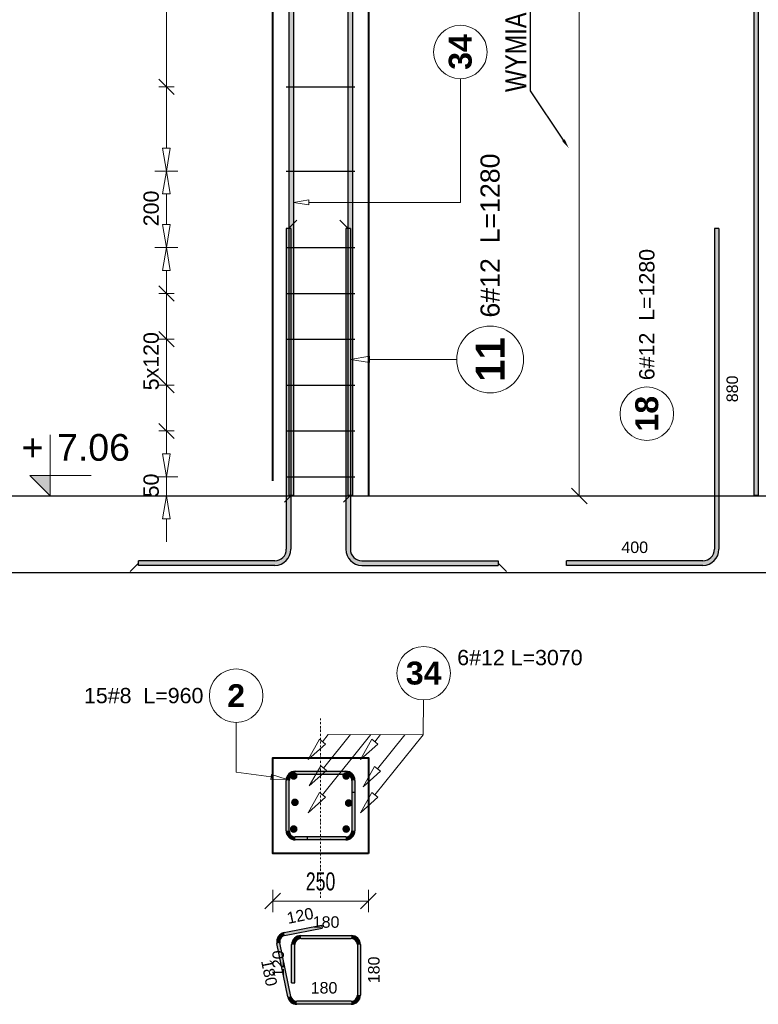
# Model space of a CAD drawing. Extents: x 3922 to 466978, y -142912 to 64503.
# Tile 60 of 62: x 464699 to 466630, y -120912 to -118336. Entities that reach past the tile are written whole.
import ezdxf
from ezdxf import colors
from ezdxf.entities.mleader import LeaderData, LeaderLine
from ezdxf.enums import TextEntityAlignment as Align
from ezdxf.math import Vec2, Vec3

# ---------------------------------------------------------------- set-up
doc = ezdxf.new("R2010")
doc.units = 0
doc.header["$LTSCALE"] = 10
doc.header["$MEASUREMENT"] = 0
doc.linetypes.add('DASHDOT', pattern=[1, 0.5, -0.25, 0, -0.25])
for name, color, linetype, lineweight in [('P-Opis', 1, 'Continuous', 18), ('P-Osie', 1, 'DASHDOT', 18), ('P-Wymiar', 254, 'Continuous', 9), ('RCAD_deskowanie', 3, 'Continuous', 40)]:
    doc.layers.add(name, color=color, linetype=linetype, lineweight=lineweight)
for name, color, linetype in [('RCAD_kształt pręta', 7, 'Continuous'), ('RCAD_opis kształtu pręta', 7, 'Continuous'), ('RCAD_opis rozkładu', 7, 'Continuous'), ('RCAD_pręt wyrzucony', 130, 'Continuous'), ('RCAD_pręty punktowe', 7, 'Continuous'), ('RCAD_rozkład pręta', 7, 'Continuous'), ('RCAD_symbole graficzne', 7, 'Continuous')]:
    doc.layers.add(name, color=color, linetype=linetype)
doc.styles.add('_Fd Opis', font='arial.ttf')
doc.styles.add('ROMANS', font='arial.ttf', dxfattribs={"width": 0.7})
doc.styles.add('style1', font='arial.ttf')
doc.styles.add('style3', font='arialbd.ttf')
doc.dimstyles.new('A25', dxfattribs={"dimscale": 27, "dimtxt": 1.75, "dimasz": 0.06, "dimexe": 0, "dimexo": 0, "dimgap": 1, "dimtad": 1, "dimdec": 4, "dimrnd": 0.1, "dimdsep": 46, "dimtxsty": 'ROMANS', "dimblk": '[[[[[[[[', "dimcen": 2, "dimdle": 2, "dimse1": 1, "dimse2": 1, "dimclrd": 256, "dimclrt": 1, "dimadec": 0, "dimazin": 0, "dimtfac": 1, "dimtdec": 4, "dimtix": 1, "dimtmove": 2, "dimatfit": 3, "dimldrblk": '[[[[[[[[', "dimfxl": 0, "dimtvp": 0.6, "dimtolj": 1, "dimlwd": -1, "dimarcsym": 0})

# ---------------------------------------------------------------- blocks, each defined once
blk = doc.blocks.new('[[[[[[[[')
at = {"layer": 'P-Wymiar'}
for p, q in [((0, 18), (0, -18)), ((-12.7, -12.7), (12.7, 12.7)), ((0, 0), (-4.6, 0))]:
    blk.add_line(p, q, dxfattribs=at)
blk = doc.blocks.new('*D471')
at = {"layer": 'Defpoints', "color": 0, "transparency": 16777216}
for p in [(465360.8, -120414.1), (465610.8, -120414.1), (465610.8, -120641.6)]:
    blk.add_point(p, dxfattribs=at)
at = {"layer": 'P-Wymiar', "transparency": 16777216}
blk.add_line((465362.4, -120641.6), (465609.2, -120641.6), dxfattribs=at)
at = {"layer": 'P-Wymiar', "transparency": 16777216, "xscale": 1.62, "yscale": 1.62, "zscale": 1.62, "rotation": 180}
blk.add_blockref('[[[[[[[[', (465360.8, -120641.6), dxfattribs=at)
at = {"layer": 'P-Wymiar', "transparency": 16777216, "xscale": 1.62, "yscale": 1.62, "zscale": 1.62}
blk.add_blockref('[[[[[[[[', (465610.8, -120641.6), dxfattribs=at)
at = {"layer": 'P-Wymiar', "color": 1, "transparency": 16777216, "insert": (465485.8, -120590.5), "char_height": 47.25, "attachment_point": 5, "style": 'ROMANS'}
blk.add_mtext('\\A1;250', dxfattribs=at)
blk = doc.blocks.new('*D472')
at = {"layer": 'Defpoints', "color": 0, "transparency": 16777216}
for p in [(465610.8, -116791.9), (465610.8, -119582), (466162.1, -119582)]:
    blk.add_point(p, dxfattribs=at)
at = {"layer": 'P-Wymiar', "transparency": 16777216}
blk.add_line((466162.1, -116793.6), (466162.1, -119580.4), dxfattribs=at)
at = {"layer": 'P-Wymiar', "transparency": 16777216, "xscale": 1.62, "yscale": 1.62, "zscale": 1.62}
for p, rotation in [((466162.1, -116791.9), 90), ((466162.1, -119582), 270)]:
    blk.add_blockref('[[[[[[[[', p, dxfattribs=dict(at, rotation=rotation))
at = {"layer": 'P-Wymiar', "color": 1, "transparency": 16777216, "insert": (466110.9, -118187), "char_height": 47.25, "attachment_point": 5, "rotation": 90, "style": 'ROMANS'}
blk.add_mtext('\\A1;2790', dxfattribs=at)

msp = doc.modelspace()

# ---------------------------------------------------------------- hatches: boundary and pattern name
at = {"layer": 'RCAD_kształt pręta'}
for points in [[(465402.98582, -116510.59891), (465414.98582, -116510.59891), (465414.98582, -119580.67669), (465402.98582, -119580.67669)], [(465557.04404, -116510.59891), (465569.04404, -116510.59891), (465569.04404, -119580.67669), (465557.04404, -119580.67669)], [(465396.21872, -118882.39868), (465408.21872, -118882.39868), (465408.21872, -119721.37389), (465396.21872, -119721.37389)], [(465551.8345, -118882.39868), (465563.8345, -118882.39868), (465563.8345, -119721.37389), (465551.8345, -119721.37389)], [(465366.21872, -119751.37389), (465366.21872, -119763.37389), (465009.81236, -119763.37389), (465009.81236, -119751.37389)], [(465593.8345, -119763.37389), (465593.8345, -119751.37389), (465950.24086, -119751.37389), (465950.24086, -119763.37389)], [(465419.79987, -120309.76519), (465419.79987, -120301.76519), (465551.79987, -120301.76519), (465551.79987, -120309.76519)], [(465403.79987, -120457.76519), (465395.79987, -120457.76519), (465395.79987, -120325.76519), (465403.79987, -120325.76519)], [(465567.79987, -120325.76519), (465575.79987, -120325.76519), (465575.79987, -120457.76519), (465567.79987, -120457.76519)], [(465567.79987, -120357.76519), (465575.79987, -120357.76519), (465575.79987, -120457.76519), (465567.79987, -120457.76519)], [(465551.79987, -120473.76519), (465551.79987, -120481.76519), (465419.79987, -120481.76519), (465419.79987, -120473.76519)], [(465551.79987, -120473.76519), (465551.79987, -120481.76519), (465451.79987, -120481.76519), (465451.79987, -120473.76519)]]:
    msp.add_hatch(color=4, dxfattribs=at).paths.add_polyline_path(points, flags=0)
h = msp.add_hatch(color=4, dxfattribs=at)
edge = h.paths.add_edge_path(flags=0)
edge.add_line((465366.21872, -119763.37389), (465366.21872, -119751.37389))
edge.add_arc((465366.21872, -119721.37389), 30, -90, 0)
edge.add_line((465396.21872, -119721.37389), (465408.21872, -119721.37389))
edge.add_arc((465366.21872, -119721.37389), 42, 270, 360, ccw=False)
h = msp.add_hatch(color=4, dxfattribs=at)
edge = h.paths.add_edge_path(flags=0)
edge.add_line((465551.8345, -119721.37389), (465563.8345, -119721.37389))
edge.add_arc((465593.8345, -119721.37389), 30, 180, 270)
edge.add_line((465593.8345, -119751.37389), (465593.8345, -119763.37389))
edge.add_arc((465593.8345, -119721.37389), 42, 540, 630, ccw=False)
h = msp.add_hatch(color=4, dxfattribs=at)
edge = h.paths.add_edge_path(flags=0)
edge.add_line((465419.79987, -120301.76519), (465419.79987, -120309.76519))
edge.add_arc((465419.79987, -120325.76519), 16, 90, 180)
edge.add_line((465403.79987, -120325.76519), (465395.79987, -120325.76519))
edge.add_arc((465419.79987, -120325.76519), 24, 450, 540, ccw=False)
h = msp.add_hatch(color=4, dxfattribs=at)
edge = h.paths.add_edge_path(flags=0)
edge.add_line((465575.79987, -120325.76519), (465567.79987, -120325.76519))
edge.add_arc((465551.79987, -120325.76519), 16, 0, 90)
edge.add_line((465551.79987, -120309.76519), (465551.79987, -120301.76519))
edge.add_arc((465551.79987, -120325.76519), 24, 360, 450, ccw=False)
h = msp.add_hatch(color=4, dxfattribs=at)
edge = h.paths.add_edge_path(flags=0)
edge.add_line((465395.79987, -120457.76519), (465403.79987, -120457.76519))
edge.add_arc((465419.79987, -120457.76519), 16, 180, 270)
edge.add_line((465419.79987, -120473.76519), (465419.79987, -120481.76519))
edge.add_arc((465419.79987, -120457.76519), 24, 540, 630, ccw=False)
h = msp.add_hatch(color=4, dxfattribs=at)
edge = h.paths.add_edge_path(flags=0)
edge.add_line((465551.79987, -120481.76519), (465551.79987, -120473.76519))
edge.add_arc((465551.79987, -120457.76519), 16, -90, 0)
edge.add_line((465567.79987, -120457.76519), (465575.79987, -120457.76519))
edge.add_arc((465551.79987, -120457.76519), 24, 270, 360, ccw=False)
h = msp.add_hatch(color=4, dxfattribs=at)
edge = h.paths.add_edge_path(flags=0)
edge.add_line((465551.79987, -120481.76519), (465551.79987, -120473.76519))
edge.add_arc((465551.79987, -120457.76519), 16, -90, 0)
edge.add_line((465567.79987, -120457.76519), (465575.79987, -120457.76519))
edge.add_arc((465551.79987, -120457.76519), 24, 270, 360, ccw=False)
at = {"layer": 'RCAD_pręt wyrzucony'}
for points in [[(466618.17196, -116510.59891), (466630.17196, -116510.59891), (466630.17196, -119580.67669), (466618.17196, -119580.67669)], [(466515.29522, -118882.39868), (466527.29522, -118882.39868), (466527.29522, -119721.37389), (466515.29522, -119721.37389)], [(466485.29522, -119751.37389), (466485.29522, -119763.37389), (466128.88885, -119763.37389), (466128.88885, -119751.37389)], [(465391.91041, -120731.96135), (465390.32105, -120724.12082), (465488.32771, -120704.25388), (465489.91707, -120712.09442)], [(465434.21103, -120739.55662), (465434.21103, -120731.55662), (465566.21103, -120731.55662), (465566.21103, -120739.55662)], [(465407.77007, -120890.73533), (465399.92953, -120892.32468), (465371.56752, -120752.41048), (465379.40805, -120750.82112)], [(465418.21103, -120855.55662), (465410.21103, -120855.55662), (465410.21103, -120755.55662), (465418.21103, -120755.55662)], [(465582.21103, -120755.55662), (465590.21103, -120755.55662), (465590.21103, -120887.55662), (465582.21103, -120887.55662)], [(465566.21103, -120903.55662), (465566.21103, -120911.55662), (465423.45113, -120911.55662), (465423.45113, -120903.55662)]]:
    msp.add_hatch(color=4, dxfattribs=at).paths.add_polyline_path(points, flags=0)
h = msp.add_hatch(color=4, dxfattribs=at)
edge = h.paths.add_edge_path(flags=0)
edge.add_line((466485.29522, -119763.37389), (466485.29522, -119751.37389))
edge.add_arc((466485.29522, -119721.37389), 30, -90, 0)
edge.add_line((466515.29522, -119721.37389), (466527.29522, -119721.37389))
edge.add_arc((466485.29522, -119721.37389), 42, 270, 360, ccw=False)
h = msp.add_hatch(color=4, dxfattribs=at)
edge = h.paths.add_edge_path(flags=0)
edge.add_line((465390.32105, -120724.12082), (465391.91041, -120731.96135))
edge.add_arc((465395.08912, -120747.64241), 16, 101.4591559, 191.4591559)
edge.add_line((465379.40805, -120750.82112), (465371.56752, -120752.41048))
edge.add_arc((465395.08912, -120747.64241), 24, 461.4591559, 551.4591559, ccw=False)
h = msp.add_hatch(color=4, dxfattribs=at)
edge = h.paths.add_edge_path(flags=0)
edge.add_line((465434.21103, -120731.55662), (465434.21103, -120739.55662))
edge.add_arc((465434.21103, -120755.55662), 16, 90, 180)
edge.add_line((465418.21103, -120755.55662), (465410.21103, -120755.55662))
edge.add_arc((465434.21103, -120755.55662), 24, 450, 540, ccw=False)
h = msp.add_hatch(color=4, dxfattribs=at)
edge = h.paths.add_edge_path(flags=0)
edge.add_line((465590.21103, -120755.55662), (465582.21103, -120755.55662))
edge.add_arc((465566.21103, -120755.55662), 16, 0, 90)
edge.add_line((465566.21103, -120739.55662), (465566.21103, -120731.55662))
edge.add_arc((465566.21103, -120755.55662), 24, 360, 450, ccw=False)
h = msp.add_hatch(color=4, dxfattribs=at)
edge = h.paths.add_edge_path(flags=0)
edge.add_line((465566.21103, -120911.55662), (465566.21103, -120903.55662))
edge.add_arc((465566.21103, -120887.55662), 16, -90, 0)
edge.add_line((465582.21103, -120887.55662), (465590.21103, -120887.55662))
edge.add_arc((465566.21103, -120887.55662), 24, 270, 360, ccw=False)
h = msp.add_hatch(color=4, dxfattribs=at)
edge = h.paths.add_edge_path(flags=0)
edge.add_line((465399.92953, -120892.32468), (465407.77007, -120890.73533))
edge.add_arc((465423.45113, -120887.55662), 16, -168.5408441, -90)
edge.add_line((465423.45113, -120903.55662), (465423.45113, -120911.55662))
edge.add_arc((465423.45113, -120887.55662), 24, 191.4591559, 270, ccw=False)
at = {"layer": 'RCAD_pręty punktowe'}
h = msp.add_hatch(color=1, dxfattribs=at)
edge = h.paths.add_edge_path(flags=0)
edge.add_arc((465415.55738, -120314.26207), 10, 0, 360, ccw=False)
h = msp.add_hatch(color=1, dxfattribs=at)
edge = h.paths.add_edge_path(flags=0)
edge.add_arc((465552.68453, -120314.26207), 10, 0, 360, ccw=False)
h = msp.add_hatch(color=1, dxfattribs=at)
edge = h.paths.add_edge_path(flags=0)
edge.add_arc((465418.77281, -120383.31964), 10, 0, 360, ccw=False)
h = msp.add_hatch(color=1, dxfattribs=at)
edge = h.paths.add_edge_path(flags=0)
edge.add_arc((465559.22961, -120385.22912), 10, 0, 360, ccw=False)
h = msp.add_hatch(color=1, dxfattribs=at)
edge = h.paths.add_edge_path(flags=0)
edge.add_arc((465415.55738, -120453.13772), 10, 0, 360, ccw=False)
h = msp.add_hatch(color=1, dxfattribs=at)
edge = h.paths.add_edge_path(flags=0)
edge.add_arc((465552.76557, -120453.13772), 10, 0, 360, ccw=False)
at = {"layer": 'RCAD_symbole graficzne'}
msp.add_hatch(color=1, dxfattribs=at).paths.add_polyline_path([(464725.89392, -119528.64289), (464779.22726, -119581.97622), (464779.22726, -119528.64289)], flags=0)

# ---------------------------------------------------------------- linework, layer by layer
at = {"layer": 'Defpoints'}
for p in [(394953.25392, -119581.97622), (394953.25392, -119781.97622)]:
    msp.add_xline(p, (1, 0), dxfattribs=at)
at = {"layer": 'P-Osie'}
msp.add_lwpolyline([(465485.79987, -120163.66404), (465485.79987, -120632.8039)], dxfattribs=at)
at = {"layer": 'RCAD_deskowanie'}
msp.add_lwpolyline([(465360.79987, -119541.97622), (465360.79987, -116791.93468), (465610.79987, -116791.93468), (465610.79987, -119581.97622)], dxfattribs=at)
msp.add_lwpolyline([(465610.79987, -120516.76519), (465360.79987, -120516.76519), (465360.79987, -120266.76519), (465610.79987, -120266.76519)], close=True, dxfattribs=at)
at = {"layer": 'RCAD_kształt pręta', "color": 4}
for p, q in [((465402.98582, -116510.59891), (465402.98582, -119580.67669)), ((465414.98582, -116510.59891), (465414.98582, -119580.67669)), ((465557.04404, -116510.59891), (465557.04404, -119580.67669)), ((465569.04404, -116510.59891), (465569.04404, -119580.67669)), ((465396.21872, -118882.39868), (465396.21872, -119721.37389)), ((465408.21872, -118882.39868), (465396.21872, -118882.39868)), ((465408.21872, -118882.39868), (465408.21872, -119721.37389)), ((465551.8345, -118882.39868), (465551.8345, -119721.37389)), ((465563.8345, -118882.39868), (465551.8345, -118882.39868)), ((465563.8345, -118882.39868), (465563.8345, -119721.37389)), ((465414.98582, -119580.67669), (465402.98582, -119580.67669)), ((465569.04404, -119580.67669), (465557.04404, -119580.67669)), ((465366.21872, -119751.37389), (465009.81236, -119751.37389)), ((465009.81236, -119763.37389), (465009.81236, -119751.37389)), ((465593.8345, -119751.37389), (465950.24086, -119751.37389)), ((465950.24086, -119751.37389), (465950.24086, -119763.37389)), ((465366.21872, -119763.37389), (465009.81236, -119763.37389)), ((465593.8345, -119763.37389), (465950.24086, -119763.37389)), ((465419.79987, -120301.76519), (465551.79987, -120301.76519)), ((465419.79987, -120309.76519), (465551.79987, -120309.76519)), ((465395.79987, -120457.76519), (465395.79987, -120325.76519)), ((465403.79987, -120457.76519), (465403.79987, -120325.76519)), ((465567.79987, -120325.76519), (465567.79987, -120457.76519)), ((465575.79987, -120325.76519), (465575.79987, -120457.76519)), ((465567.79987, -120357.76519), (465567.79987, -120457.76519)), ((465575.79987, -120357.76519), (465567.79987, -120357.76519)), ((465575.79987, -120357.76519), (465575.79987, -120457.76519)), ((465551.79987, -120473.76519), (465419.79987, -120473.76519)), ((465551.79987, -120473.76519), (465451.79987, -120473.76519)), ((465451.79987, -120481.76519), (465451.79987, -120473.76519)), ((465551.79987, -120481.76519), (465419.79987, -120481.76519)), ((465551.79987, -120481.76519), (465451.79987, -120481.76519))]:
    msp.add_line(p, q, dxfattribs=at)
at = {"layer": 'RCAD_kształt pręta', "color": 2, "lineweight": 5}
for p, q in [((465402.21872, -118882.39868), (465424.09372, -118860.52368)), ((465557.8345, -118882.39868), (465535.9595, -118860.52368)), ((465408.98582, -119580.67669), (465391.48582, -119598.17669)), ((465563.04404, -119580.67669), (465545.54404, -119598.17669)), ((465009.81236, -119757.37389), (464987.93736, -119779.24889)), ((465950.24086, -119757.37389), (465972.11586, -119779.24889))]:
    msp.add_line(p, q, dxfattribs=at)
at = {"layer": 'RCAD_kształt pręta', "color": 4}
for centre, radius, start, end in [((465366.21872, -119721.37389), 30, 270, 0), ((465366.21872, -119721.37389), 42, 270, 0), ((465593.8345, -119721.37389), 42, 180, 270), ((465593.8345, -119721.37389), 30, 180, 270), ((465419.79987, -120325.76519), 24, 90, 180), ((465419.79987, -120325.76519), 16, 90, 180), ((465551.79987, -120325.76519), 24, 360, 90), ((465551.79987, -120325.76519), 16, 360, 90), ((465419.79987, -120457.76519), 24, 180, 270), ((465419.79987, -120457.76519), 16, 180, 270), ((465551.79987, -120457.76519), 16, 270, 360), ((465551.79987, -120457.76519), 24, 270, 0), ((465551.79987, -120457.76519), 16, 270, 360), ((465551.79987, -120457.76519), 24, 270, 0)]:
    msp.add_arc(centre, radius, start, end, dxfattribs=at)
at = {"layer": 'RCAD_opis kształtu pręta', "color": 8, "lineweight": 0}
for p, q in [((465851.31293, -118540.32384), (465851.31293, -118490.67964)), ((465851.31293, -118814.07287), (465851.31293, -118540.32384)), ((465414.98582, -118814.07287), (465454.98582, -118807.4062)), ((465454.98582, -118820.73953), (465414.98582, -118814.07287)), ((465454.98582, -118820.73953), (465454.98582, -118807.4062)), ((465851.31293, -118814.07287), (465454.98582, -118814.07287)), ((465563.8345, -119224.85896), (465613.8345, -119216.52562)), ((465613.8345, -119233.19229), (465563.8345, -119224.85896)), ((465613.8345, -119233.19229), (465613.8345, -119216.52562)), ((465670.99417, -119224.85896), (465613.8345, -119224.85896)), ((465670.99417, -119224.85896), (465670.99417, -119224.85896)), ((465670.99417, -119224.85896), (465841.68334, -119224.85896)), ((465265.14008, -120304.21591), (465265.14008, -120174.3033)), ((465265.14008, -120304.21591), (465356.41221, -120316.93317)), ((465357.33221, -120310.33029), (465355.49221, -120323.53605)), ((465396.0295, -120322.45318), (465355.49221, -120323.53605)), ((465357.33221, -120310.33029), (465396.0295, -120322.45318))]:
    msp.add_line(p, q, dxfattribs=at)
for centre, radius in [((465851.31293, -118420.67964), 70), ((465929.18334, -119224.85896), 87.5), ((465265.14008, -120104.3033), 70)]:
    msp.add_circle(centre, radius, dxfattribs=at)
at = {"layer": 'RCAD_opis rozkładu', "color": 8, "lineweight": 0}
for p, q in [((465082.87591, -118291.97622), (465082.87591, -118511.97622)), ((465062.87591, -118491.97622), (465102.87591, -118531.97622)), ((465062.87591, -118511.97622), (465102.87591, -118511.97622)), ((465082.87591, -118511.97622), (465082.87591, -118671.97622)), ((465082.87591, -118731.97622), (465072.87591, -118671.97622)), ((465092.87591, -118671.97622), (465072.87591, -118671.97622)), ((465092.87591, -118671.97622), (465082.87591, -118731.97622)), ((465052.87591, -118731.97622), (465112.87591, -118731.97622)), ((465052.87591, -118731.97622), (465112.87591, -118731.97622)), ((465072.87591, -118791.97622), (465082.87591, -118731.97622)), ((465082.87591, -118731.97622), (465092.87591, -118791.97622)), ((465072.87591, -118791.97622), (465092.87591, -118791.97622)), ((465082.87591, -118831.97622), (465082.87591, -118791.97622)), ((465082.87591, -118831.97622), (465082.87591, -118871.97622)), ((465082.87591, -118931.97622), (465072.87591, -118871.97622)), ((465092.87591, -118871.97622), (465072.87591, -118871.97622)), ((465092.87591, -118871.97622), (465082.87591, -118931.97622)), ((465052.87591, -118931.97622), (465112.87591, -118931.97622)), ((465052.87591, -118931.97622), (465112.87591, -118931.97622)), ((465072.87591, -118991.97622), (465082.87591, -118931.97622)), ((465082.87591, -118931.97622), (465092.87591, -118991.97622)), ((465072.87591, -118991.97622), (465092.87591, -118991.97622)), ((465082.87591, -119051.97622), (465082.87591, -118991.97622)), ((465102.87591, -119071.97622), (465062.87591, -119031.97622)), ((465062.87591, -119051.97622), (465102.87591, -119051.97622)), ((465082.87591, -119171.97622), (465082.87591, -119051.97622)), ((465102.87591, -119191.97622), (465062.87591, -119151.97622)), ((465062.87591, -119171.97622), (465102.87591, -119171.97622)), ((465082.87591, -119231.97622), (465082.87591, -119171.97622)), ((465082.87591, -119231.97622), (465082.87591, -119291.97622)), ((465062.87591, -119271.97622), (465102.87591, -119311.97622)), ((465062.87591, -119291.97622), (465102.87591, -119291.97622)), ((465082.87591, -119291.97622), (465082.87591, -119411.97622)), ((465062.87591, -119391.97622), (465102.87591, -119431.97622)), ((465062.87591, -119411.97622), (465102.87591, -119411.97622)), ((465082.87591, -119411.97622), (465082.87591, -119471.97622)), ((465082.87591, -119531.97622), (465072.87591, -119471.97622)), ((465092.87591, -119471.97622), (465072.87591, -119471.97622)), ((465092.87591, -119471.97622), (465082.87591, -119531.97622)), ((465052.87591, -119531.97622), (465112.87591, -119531.97622)), ((465082.87591, -119531.97622), (465082.87591, -119581.97622)), ((465052.87591, -119581.97622), (465112.87591, -119581.97622)), ((465072.87591, -119641.97622), (465082.87591, -119581.97622)), ((465082.87591, -119581.97622), (465092.87591, -119641.97622)), ((465072.87591, -119641.97622), (465092.87591, -119641.97622)), ((465082.87591, -119701.97622), (465082.87591, -119641.97622)), ((465753.61984, -120206.76453), (465754.61564, -120115.55486)), ((465453.10239, -120271.46065), (465482.84716, -120218.40174)), ((465498.44763, -120230.91674), (465482.84716, -120218.40174)), ((465505.99542, -120205.52729), (465490.6474, -120224.65924)), ((465616.95941, -120206.08172), (465490.6474, -120363.53489)), ((465564.37618, -120205.81899), (465493.86283, -120293.71681)), ((465505.99542, -120205.52729), (465753.61984, -120206.76453)), ((465590.22954, -120271.46065), (465619.97431, -120218.40174)), ((465635.57478, -120230.91674), (465619.97431, -120218.40174)), ((465642.57513, -120206.2097), (465627.77455, -120224.65924)), ((465753.61984, -120206.76453), (465627.85559, -120363.53489)), ((465705.79795, -120206.52559), (465634.31963, -120295.62629)), ((465498.44763, -120230.91674), (465453.10239, -120271.46065)), ((465635.57478, -120230.91674), (465590.22954, -120271.46065)), ((465456.31782, -120340.51822), (465486.0626, -120287.45931)), ((465501.66307, -120299.97431), (465486.0626, -120287.45931)), ((465596.77462, -120342.4277), (465626.51939, -120289.36879)), ((465642.11986, -120301.88379), (465626.51939, -120289.36879)), ((465501.66307, -120299.97431), (465456.31782, -120340.51822)), ((465642.11986, -120301.88379), (465596.77462, -120342.4277)), ((465453.10239, -120410.33631), (465482.84716, -120357.27739)), ((465498.44763, -120369.79239), (465453.10239, -120410.33631)), ((465498.44763, -120369.79239), (465482.84716, -120357.27739)), ((465590.31058, -120410.33631), (465620.05535, -120357.27739)), ((465635.65582, -120369.79239), (465590.31058, -120410.33631)), ((465635.65582, -120369.79239), (465620.05535, -120357.27739))]:
    msp.add_line(p, q, dxfattribs=at)
msp.add_circle((465755.37983, -120045.55904), 70, dxfattribs=at)
at = {"layer": 'RCAD_pręt wyrzucony', "color": 4}
for p, q in [((466618.17196, -116510.59891), (466618.17196, -119580.67669)), ((466630.17196, -116510.59891), (466630.17196, -119580.67669)), ((466515.29522, -118882.39868), (466515.29522, -119721.37389)), ((466527.29522, -118882.39868), (466515.29522, -118882.39868)), ((466527.29522, -118882.39868), (466527.29522, -119721.37389)), ((466630.17196, -119580.67669), (466618.17196, -119580.67669)), ((466485.29522, -119751.37389), (466128.88885, -119751.37389)), ((466128.88885, -119763.37389), (466128.88885, -119751.37389)), ((466485.29522, -119763.37389), (466128.88885, -119763.37389)), ((465390.32105, -120724.12082), (465488.32771, -120704.25388)), ((465488.32771, -120704.25388), (465489.91707, -120712.09442)), ((465391.91041, -120731.96135), (465489.91707, -120712.09442)), ((465434.21103, -120731.55662), (465566.21103, -120731.55662)), ((465399.92953, -120892.32468), (465371.56752, -120752.41048)), ((465407.77007, -120890.73533), (465379.40805, -120750.82112)), ((465410.21103, -120855.55662), (465410.21103, -120755.55662)), ((465418.21103, -120855.55662), (465418.21103, -120755.55662)), ((465434.21103, -120739.55662), (465566.21103, -120739.55662)), ((465582.21103, -120755.55662), (465582.21103, -120887.55662)), ((465590.21103, -120755.55662), (465590.21103, -120887.55662)), ((465410.21103, -120855.55662), (465418.21103, -120855.55662)), ((465566.21103, -120903.55662), (465423.45113, -120903.55662)), ((465566.21103, -120911.55662), (465423.45113, -120911.55662))]:
    msp.add_line(p, q, dxfattribs=at)
at = {"layer": 'RCAD_pręt wyrzucony', "color": 8, "lineweight": 0}
msp.add_circle((466338.90681, -119366.76203), 70, dxfattribs=at)
at = {"layer": 'RCAD_pręt wyrzucony', "color": 4}
for centre, radius, start, end in [((466485.29522, -119721.37389), 30, 270, 0), ((466485.29522, -119721.37389), 42, 270, 0), ((465395.08912, -120747.64241), 24, 101.4591559, 191.4591559), ((465395.08912, -120747.64241), 16, 101.4591559, 191.4591559), ((465434.21103, -120755.55662), 24, 90, 180), ((465566.21103, -120755.55662), 24, 360, 90), ((465434.21103, -120755.55662), 16, 90, 180), ((465566.21103, -120755.55662), 16, 360, 90), ((465566.21103, -120887.55662), 16, 270, 360), ((465566.21103, -120887.55662), 24, 270, 0), ((465423.45113, -120887.55662), 24, 191.4591559, 270), ((465423.45113, -120887.55662), 16, 191.4591559, 270)]:
    msp.add_arc(centre, radius, start, end, dxfattribs=at)
at = {"layer": 'RCAD_rozkład pręta', "color": 7, "linetype": 'ByBlock', "lineweight": 30}
for p, q in [((465395.79987, -118511.97622), (465575.79987, -118511.97622)), ((465395.79987, -118731.97622), (465575.79987, -118731.97622)), ((465395.79987, -118931.97622), (465575.79987, -118931.97622)), ((465395.79987, -119051.97622), (465575.79987, -119051.97622)), ((465395.79987, -119171.97622), (465575.79987, -119171.97622)), ((465395.79987, -119291.97622), (465575.79987, -119291.97622)), ((465395.79987, -119411.97622), (465575.79987, -119411.97622)), ((465395.79987, -119531.97622), (465575.79987, -119531.97622))]:
    msp.add_line(p, q, dxfattribs=at)
at = {"layer": 'RCAD_symbole graficzne', "color": 1, "lineweight": 0}
for p, q in [((464779.22726, -119581.97622), (464779.22726, -119421.97622)), ((464885.89392, -119528.64289), (464725.89392, -119528.64289)), ((464725.89392, -119528.64289), (464779.22726, -119581.97622)), ((464859.22726, -119581.97622), (464699.22726, -119581.97622))]:
    msp.add_line(p, q, dxfattribs=at)

# ---------------------------------------------------------------- texts
at = {"layer": 'RCAD_opis kształtu pręta', "color": 1, "attachment_point": 5, "rotation": 90}
for s, insert, char_height, style in [('34', (465851.31293, -118420.67964), 60, 'style3'), ('6#12  L=1280', (465929.18334, -118900.72867), 50, 'style1'), ('11', (465929.18334, -119224.85896), 75, 'style3')]:
    msp.add_mtext(s, dxfattribs=dict(at, insert=insert, char_height=char_height, style=style))
at = {"layer": 'RCAD_opis kształtu pręta', "color": 1, "attachment_point": 5}
for s, insert, char_height, style in [('15#8  L=960', (465023.36655, -120104.3033), 40, 'style1'), ('2', (465265.14008, -120104.3033), 60, 'style3')]:
    msp.add_mtext(s, dxfattribs=dict(at, insert=insert, char_height=char_height, style=style))
at = {"layer": 'RCAD_opis rozkładu', "color": 2, "char_height": 40, "attachment_point": 7, "rotation": 90, "style": 'style1'}
for s, insert in [('200', (465063.29883, -118876.43734)), ('5x120', (465063.29883, -119305.60515)), ('50', (465063.29883, -119585.5574))]:
    msp.add_mtext(s, dxfattribs=dict(at, insert=insert))
at = {"layer": 'RCAD_opis rozkładu', "color": 2, "insert": (466006.92144, -120004.86326), "char_height": 40, "attachment_point": 5, "style": 'style1'}
msp.add_mtext('6#12 L=3070', dxfattribs=at)
at = {"layer": 'RCAD_opis rozkładu', "color": 1, "insert": (465755.37983, -120045.55904), "char_height": 60, "attachment_point": 5, "style": 'style3'}
msp.add_mtext('34', dxfattribs=at)
at = {"layer": 'RCAD_pręt wyrzucony', "color": 2, "insert": (466338.90681, -119107.4578), "char_height": 40, "attachment_point": 5, "rotation": 90, "style": 'style1'}
msp.add_mtext('6#12  L=1280', dxfattribs=at)
at = {"layer": 'RCAD_pręt wyrzucony', "color": 1, "attachment_point": 5}
for s, insert, char_height, rotation, style in [('880', (466562.29522, -119301.88628), 30, 90, 'style1'), ('18', (466338.90681, -119366.76203), 60, 90, 'style3'), ('120', (465432.37096, -120679.88502), 30, 11.4591559, 'style1'), ('120', (465375.21103, -120805.55662), 30, 90, 'style1'), ('180', (465351.4462, -120829.32101), 30, 281.4591559, 'style1'), ('180', (465625.21103, -120821.55662), 30, 90, 'style1')]:
    msp.add_mtext(s, dxfattribs=dict(at, insert=insert, char_height=char_height, rotation=rotation, style=style))
at = {"layer": 'RCAD_pręt wyrzucony', "color": 1, "char_height": 30, "attachment_point": 5, "style": 'style1'}
for s, insert in [('400', (466307.09204, -119716.37389)), ('180', (465500.21103, -120696.55662)), ('180', (465494.83108, -120868.55662))]:
    msp.add_mtext(s, dxfattribs=dict(at, insert=insert))
at = {"layer": 'RCAD_symbole graficzne', "color": 2, "style": 'style1'}
msp.add_text('7.06 ', height=70, dxfattribs=at).set_placement((464797.00503, -119510.86511), align=Align.BOTTOM_LEFT)
msp.add_text('+', height=70, dxfattribs=at).set_placement((464761.44948, -119510.86511), align=Align.BOTTOM_RIGHT)

# ---------------------------------------------------------------- dimensions: what is measured, and where the dimension line sits
at = {"layer": 'P-Wymiar'}
dim = msp.add_linear_dim(base=(466162.07032, -119581.97622), p1=(465610.79987, -116791.93468), p2=(465610.79987, -119581.97622), angle=90, dimstyle='A25', override={"dimfxl": 0.18, "dimfxlon": 1}, dxfattribs=at)
dim.commit()
dim.dimension.update_dxf_attribs({"geometry": '*D472', "text_midpoint": (466110.94575, -118186.95545)})
dim = msp.add_linear_dim(base=(465610.79987, -120641.61964), p1=(465360.79987, -120414.05461), p2=(465610.79987, -120414.05461), dimstyle='A25', dxfattribs=at)
dim.commit()
dim.dimension.update_dxf_attribs({"geometry": '*D471', "text_midpoint": (465485.79987, -120590.49507)})

# ---------------------------------------------------------------- leaders
at = {"layer": 'P-Opis'}
ml = msp.add_multileader_mtext('Standard', dxfattribs=at)
ml.set_content('{\\W0.8;WYMIAR POTWIERDZIĆ NA BUDOWIE}', color=256, style='_Fd Opis')
ml.set_leader_properties()
ml.build(insert=Vec2(0, 0))
ml.multileader.update_dxf_attribs({"has_dogleg": 0, "text_left_attachment_type": 6, "text_right_attachment_type": 6, "arrow_head_size": 25})
ctx = ml.context
ctx.base_point, ctx.char_height, ctx.arrow_head_size, ctx.landing_gap_size, ctx.plane_origin, ctx.plane_x_axis, ctx.plane_y_axis = Vec3(466034.59694, -118522.15676), 55, 25, 0.5, Vec3(466329.61309, -120423.98545), Vec3(0, 1), Vec3(-1, 0)
ctx.left_attachment, ctx.right_attachment, ctx.text_align_type = 6, 6, 2
notes = []
notes.append((ctx, [(0, (1, 1, 0), (466034.59694, -118834.92627), (0, 1), 312.76951, [(1, [(466134.49162, -118671.96484)], 0, [])])]))
ctx.mtext.insert, ctx.mtext.text_direction, ctx.mtext.rotation, ctx.mtext.alignment, ctx.mtext.line_spacing_factor, ctx.mtext.line_spacing_style = Vec3(465968.59694, -117412.47258), Vec3(0, 1), 1.5707963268, 3, 0.914286, 2
for ctx, leaders in notes:
    for number, flags, end, landing, length, lines in leaders:
        leader = LeaderData()
        leader.index, (leader.has_last_leader_line, leader.has_dogleg_vector, leader.attachment_direction) = number, flags
        leader.last_leader_point, leader.dogleg_vector, leader.dogleg_length = Vec3(end), Vec3(landing), length
        for number, points, colour, breaks in lines:
            line = LeaderLine()
            line.index, line.vertices, line.color, line.breaks = number, Vec3.list(points), colors.encode_raw_color(colour), breaks
            leader.lines.append(line)
        ctx.leaders.append(leader)

doc.saveas('drawing.dxf')
